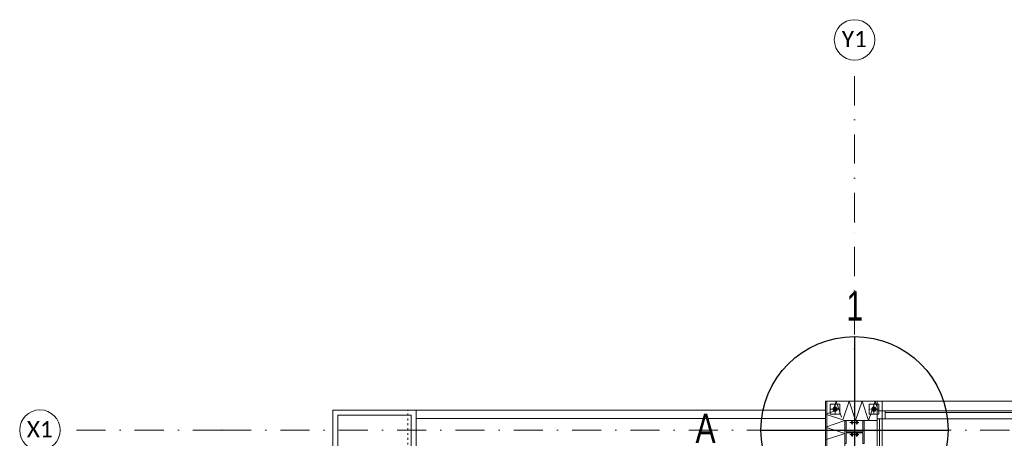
# Model space of a CAD drawing. Header units: centimetres. Extents: x -9388 to 91680, y -1419244 to 50347.
# Tile 80 of 183: x 30334 to 36414, y -701723 to -699135. Entities that reach past the tile are written whole.
import ezdxf
from ezdxf.enums import TextEntityAlignment as Align

# ---------------------------------------------------------------- set-up
doc = ezdxf.new("R2010")
doc.units = ezdxf.units.CM
for name, pattern in [('ACAD_ISO03W100', [30, 12, -18]), ('CENTER', [2, 1.25, -0.25, 0.25, -0.25]), ('Kropki i Kreski', [360, 180, -90, 0, -90])]:
    doc.linetypes.add(name, pattern=pattern)
doc.layers.add('! słupy stalowe_Nr_pióra__232', color=7, linetype='Continuous', lineweight=13, true_color=0x24a2ff)
doc.layers.add('Rzuty - ogródek_Nr_pióra__232', color=7, linetype='Continuous', lineweight=13, true_color=0x24a2ff)
for name, color, linetype, lineweight in [('! słupy stalowe_Nr_pióra__7', 7, 'Continuous', 13), ('Okna ArchiCADa_Nr_pióra__3', 7, 'Continuous', 13), ('Okna ArchiCADa_Nr_pióra__41', 7, 'Continuous', 15), ('Okna ArchiCADa_Nr_pióra__43', 7, 'Continuous', 13), ('Osie_Nr_pióra__1', 7, 'Continuous', 13), ('Osie_Nr_pióra__4', 7, 'Continuous', 13), ('Osie_Nr_pióra__7', 7, 'Continuous', 13), ('Q_podkład', 8, 'Continuous', 9), ('Rzuty - ogródek_Nr_pióra__161', 7, 'Continuous', 5), ('Ściany zewnętrzne_Nr_pióra__1', 7, 'Continuous', 13), ('Ściany zewnętrzne_Nr_pióra__174', 7, 'Continuous', 5), ('Ściany zewnętrzne_Nr_pióra__41', 7, 'Continuous', 15)]:
    doc.layers.add(name, color=color, linetype=linetype, lineweight=lineweight)
doc.layers.add('Okna ArchiCADa', color=7, linetype='Continuous')
doc.layers.add('Osie', color=7, linetype='Continuous')
doc.layers.add('Q_uwagi', color=7, linetype='Continuous', lineweight=30, true_color=0xff0101, plot=False)
doc.styles.add('Arial_1do50', font='ARIALN.TTF', dxfattribs={"width": 0.9})
doc.styles.add('GENERATED_STYLE_3', font='calibri.ttf')

# ---------------------------------------------------------------- blocks, each defined once
blk = doc.blocks.new('Standardowy znacznik siatki_2')
at = {"layer": 'Osie_Nr_pióra__4', "linetype": 'Kropki i Kreski'}
for q in [(0, 0), (17990.8, 0)]:
    blk.add_line((1000, 0), q, dxfattribs=at)
blk.add_point((1000, 0), dxfattribs=at)
blk.add_point((1000, 0), dxfattribs=at)
at = {"layer": 'Osie_Nr_pióra__7', "linetype": 'Continuous'}
blk.add_circle((-125, 0), 125, dxfattribs=at)
at = {"layer": 'Osie_Nr_pióra__1', "style": 'GENERATED_STYLE_3'}
for tag, p in [('AC_MarkerText_1_0', (-125, 5.7)), ('AC_MarkerText_1_1', (19115.8, 5.7))]:
    blk.add_attdef(tag, text='', height=100, rotation=360, dxfattribs=at).set_placement(p, align=Align.MIDDLE_CENTER)
blk = doc.blocks.new('Standardowy znacznik siatki_4')
at = {"layer": 'Osie_Nr_pióra__4', "linetype": 'Kropki i Kreski'}
for p, q in [((1000, 0), (12138.2, 0)), ((12138.2, 0), (13138.2, 0))]:
    blk.add_line(p, q, dxfattribs=at)
blk.add_point((12138.2, 0), dxfattribs=at)
blk.add_point((12138.2, 0), dxfattribs=at)
at = {"layer": 'Osie_Nr_pióra__7', "linetype": 'Continuous'}
blk.add_circle((13263.2, 0), 125, dxfattribs=at)
at = {"layer": 'Osie_Nr_pióra__1', "style": 'GENERATED_STYLE_3'}
for tag, p in [('AC_MarkerText_1_0', (-125, 5.7)), ('AC_MarkerText_1_1', (13263.2, 5.7))]:
    blk.add_attdef(tag, text='', height=100, rotation=270, dxfattribs=at).set_placement(p, align=Align.MIDDLE_CENTER)
blk = doc.blocks.new('Witryna sklepowa 19_3')
at = {"layer": 'Okna ArchiCADa_Nr_pióra__3', "color": 8, "linetype": 'Continuous'}
for p, q in [((-465, 60), (465, 60)), ((-465, 0), (465, 0)), ((-465, 0), (-465, -50)), ((-415, 0), (-465, 0)), ((-415, -50), (-415, 0)), ((415, 0), (415, -50)), ((465, 0), (415, 0)), ((465, -50), (465, 0)), ((-465, -50), (465, -50)), ((-465, -50), (-415, -50)), ((415, -50), (465, -50)), ((-435, -260), (435, -260))]:
    blk.add_line(p, q, dxfattribs=at)
at = {"layer": 'Okna ArchiCADa_Nr_pióra__41', "color": 8, "linetype": 'Continuous'}
for p, q in [((-465, 0), (-465, -50)), ((465, 0), (465, -50))]:
    blk.add_line(p, q, dxfattribs=at)
at = {"layer": 'Okna ArchiCADa_Nr_pióra__43', "color": 8, "linetype": 'Continuous'}
blk.add_line((-415, -10), (415, -10), dxfattribs=at)
blk = doc.blocks.new('A$C65C32780')
at = {"layer": 'Q_uwagi'}
for p, q in [((0, 57.79), (0, -57.79)), ((-57.79, 0), (57.79, 0))]:
    blk.add_line(p, q, dxfattribs=at)
blk.add_circle((0, 0), 57.79, dxfattribs=at)
at = {"layer": 'Q_uwagi', "style": 'Arial_1do50', "width": 0.9}
for s, p in [('1', (-4.98, 67.71)), ('A', (-98.16, -7.91))]:
    blk.add_text(s, height=18, dxfattribs=at).set_placement(p)
blk = doc.blocks.new('PAB.01_RZUT PRZYZIEMIA')
at = {"layer": '! słupy stalowe_Nr_pióra__7', "linetype": 'Continuous'}
for points in [[(35382, -701542.8, 1), (35356, -701542.8, 1)], [(35382, -701542.8, 1), (35356, -701542.8, 1)], [(35622, -701542.8, 1), (35596, -701542.8, 1)], [(35622, -701542.8, 1), (35596, -701542.8, 1)], [(35480.5, -701625.3, 1), (35467.5, -701625.3, 1)], [(35480.5, -701625.3, 1), (35467.5, -701625.3, 1)], [(35510.5, -701625.3, 1), (35497.5, -701625.3, 1)], [(35510.5, -701625.3, 1), (35497.5, -701625.3, 1)], [(35480.5, -701700.3, 1), (35467.5, -701700.3, 1)], [(35480.5, -701700.3, 1), (35467.5, -701700.3, 1)], [(35510.5, -701700.3, 1), (35497.5, -701700.3, 1)], [(35510.5, -701700.3, 1), (35497.5, -701700.3, 1)]]:
    blk.add_hatch(color=8, dxfattribs=at).paths.add_polyline_path(points)
at = {"layer": '! słupy stalowe_Nr_pióra__232', "color": 8, "linetype": 'Continuous'}
for p, q in [((35319, -701492.8), (35319.1, -701492.8)), ((35319, -701492.8), (35319.1, -701492.8)), ((35319, -701492.8), (35319.1, -701492.8)), ((35319, -701492.8), (35319, -701832.8)), ((35659, -701492.8), (35319, -701492.8)), ((35339, -701512.8), (35339, -701572.8)), ((35399, -701512.8), (35339, -701512.8)), ((35360.5, -701534.3), (35357.9, -701538.2)), ((35360.5, -701534.5), (35357.9, -701538.4)), ((35364.4, -701531.7), (35360.5, -701534.3)), ((35364.4, -701531.9), (35360.5, -701534.5)), ((35369, -701530.8), (35364.4, -701531.7)), ((35369, -701531), (35364.4, -701531.9)), ((35373.6, -701531.7), (35369, -701530.8)), ((35373.6, -701531.9), (35369, -701531)), ((35377.5, -701534.3), (35373.6, -701531.7)), ((35377.5, -701534.5), (35373.6, -701531.9)), ((35380.1, -701538.2), (35377.5, -701534.3)), ((35380.1, -701538.4), (35377.5, -701534.5)), ((35399, -701572.8), (35399, -701512.8)), ((35579, -701512.8), (35579, -701572.8)), ((35639, -701512.8), (35579, -701512.8)), ((35600.5, -701534.3), (35597.9, -701538.2)), ((35600.5, -701534.5), (35597.9, -701538.4)), ((35604.4, -701531.7), (35600.5, -701534.3)), ((35604.4, -701531.9), (35600.5, -701534.5)), ((35609, -701530.8), (35604.4, -701531.7)), ((35609, -701531), (35604.4, -701531.9)), ((35613.6, -701531.7), (35609, -701530.8)), ((35613.6, -701531.9), (35609, -701531)), ((35617.5, -701534.3), (35613.6, -701531.7)), ((35617.5, -701534.5), (35613.6, -701531.9)), ((35620.1, -701538.2), (35617.5, -701534.3)), ((35620.1, -701538.4), (35617.5, -701534.5)), ((35639, -701572.8), (35639, -701512.8)), ((35659, -701492.8), (35659.1, -701492.8)), ((35659, -701492.8), (35659.1, -701492.8)), ((35659, -701832.8), (35659, -701492.8)), ((35339, -701572.8), (35399, -701572.8)), ((35357.9, -701538.2), (35357, -701542.8)), ((35357.9, -701538.4), (35357, -701543)), ((35357, -701542.8), (35357, -701547.8)), ((35357, -701543), (35357.9, -701547.6)), ((35357.9, -701547.6), (35360.5, -701551.5)), ((35360.5, -701551.5), (35364.4, -701554.1)), ((35364.4, -701554.1), (35369, -701555)), ((35369, -701555), (35373.6, -701554.1)), ((35373.6, -701554.1), (35377.5, -701551.5)), ((35377.5, -701551.5), (35380.1, -701547.6)), ((35381, -701542.8), (35380.1, -701538.2)), ((35381, -701543), (35380.1, -701538.4)), ((35380.1, -701547.6), (35381, -701543)), ((35381, -701547.8), (35381, -701542.8)), ((35579, -701572.8), (35639, -701572.8)), ((35597.9, -701538.2), (35597, -701542.8)), ((35597.9, -701538.4), (35597, -701543)), ((35597, -701542.8), (35597, -701547.8)), ((35597, -701543), (35597.9, -701547.6)), ((35597.9, -701547.6), (35600.5, -701551.5)), ((35600.5, -701551.5), (35604.4, -701554.1)), ((35604.4, -701554.1), (35609, -701555)), ((35609, -701555), (35613.6, -701554.1)), ((35613.6, -701554.1), (35617.5, -701551.5)), ((35617.5, -701551.5), (35620.1, -701547.6)), ((35621, -701542.8), (35620.1, -701538.2)), ((35621, -701543), (35620.1, -701538.4)), ((35620.1, -701547.6), (35621, -701543)), ((35621, -701547.8), (35621, -701542.8)), ((35628.7, -701542.8), (35628.7, -701542.8)), ((35635, -701542.8), (35635.1, -701542.8)), ((35719.7, -701672.3), (35719.7, -701672.3)), ((35719.7, -701672.3), (35719.7, -701672.3))]:
    blk.add_line(p, q, dxfattribs=at)
at = {"layer": '! słupy stalowe_Nr_pióra__232', "color": 8, "linetype": 'CENTER'}
for p, q in [((35369, -701568.8), (35369, -701516.8)), ((35609, -701568.8), (35609, -701516.8)), ((35343, -701542.8), (35395, -701542.8)), ((35583, -701542.8), (35635, -701542.8)), ((35461, -701625.3), (35487, -701625.3)), ((35474, -701638.3), (35474, -701612.3)), ((35491, -701625.3), (35517, -701625.3)), ((35504, -701638.3), (35504, -701612.3)), ((35461, -701700.3), (35487, -701700.3)), ((35474, -701713.3), (35474, -701687.3)), ((35491, -701700.3), (35517, -701700.3)), ((35504, -701713.3), (35504, -701687.3))]:
    blk.add_line(p, q, dxfattribs=at)
at = {"layer": '! słupy stalowe_Nr_pióra__232', "color": 8, "linetype": 'Continuous', "flags": 128}
blk.add_lwpolyline([(35549, -701615.8), (35549, -701755.8), (35540.5, -701755.8), (35540.5, -701688.5), (35437.5, -701688.5), (35437.5, -701755.8), (35429, -701755.8), (35429, -701615.8), (35437.5, -701615.8), (35437.5, -701683), (35540.5, -701683), (35540.5, -701615.8)], close=True, dxfattribs=at)
at = {"layer": '! słupy stalowe_Nr_pióra__232', "color": 8, "linetype": 'Continuous'}
for centre, radius in [((35369, -701542.8), 13), ((35609, -701542.8), 13), ((35474, -701625.3), 6.5), ((35504, -701625.3), 6.5), ((35474, -701700.3), 6.5), ((35504, -701700.3), 6.5)]:
    blk.add_circle(centre, radius, dxfattribs=at)
at = {"layer": 'Rzuty - ogródek_Nr_pióra__161', "color": 8, "linetype": 'Continuous'}
for p, q in [((34061.3, -701549), (35309, -701549)), ((35309, -701549), (35309, -701858.3)), ((34061.3, -701600.5), (35309, -701600.5))]:
    blk.add_line(p, q, dxfattribs=at)
at = {"layer": 'Rzuty - ogródek_Nr_pióra__161', "color": 8, "linetype": 'Continuous', "flags": 128}
for points in [[(32267, -701549), (35309, -701549), (35309, -706395.5), (32267, -706395.5)], [(32267, -702631.7), (32267, -701549), (32782.6, -701549), (32782.6, -702631.7)], [(32298, -702600.8), (32298, -701579.9), (32751.7, -701579.9), (32751.7, -702600.8)]]:
    blk.add_lwpolyline(points, close=True, dxfattribs=at)
at = {"layer": 'Rzuty - ogródek_Nr_pióra__161', "color": 8, "linetype": 'ACAD_ISO03W100', "flags": 128}
blk.add_lwpolyline([(35309, -705879.9), (35309, -701549), (32731.1, -701549), (32731.1, -705879.9)], close=True, dxfattribs=at)
at = {"layer": 'Rzuty - ogródek_Nr_pióra__161', "color": 8, "linetype": 'Continuous', "flags": 128}
blk.add_lwpolyline([(32782.6, -705879.9), (32782.6, -701600.5), (35309, -701600.5)], dxfattribs=at)
at = {"layer": 'Rzuty - ogródek_Nr_pióra__232', "color": 8, "linetype": 'Continuous'}
for p, q in [((35316, -701492.8), (35316.1, -701492.8)), ((35008.2, -701672.3), (35008.2, -701672.3)), ((35311, -701672.3), (35311.1, -701672.3))]:
    blk.add_line(p, q, dxfattribs=at)
at = {"layer": 'Ściany zewnętrzne_Nr_pióra__1', "color": 8, "linetype": 'Continuous'}
for p, q in [((35629, -701602.8), (35644, -701602.8)), ((35644, -701602.8), (35659, -701602.8)), ((35659, -701602.8), (35659, -701812.8))]:
    blk.add_line(p, q, dxfattribs=at)
at = {"layer": 'Ściany zewnętrzne_Nr_pióra__174', "color": 8, "linetype": 'Continuous'}
for p, q in [((35309, -701493.3), (35309.4, -701493.2)), ((35309.8, -701493.6), (35309, -701493.3)), ((35359.1, -701542.9), (35375.8, -701492.8)), ((35375.8, -701492.8), (35409.2, -701592.9)), ((35419.1, -701602.9), (35455.8, -701492.8)), ((35455.8, -701492.8), (35495.8, -701612.8)), ((35495.8, -701612.8), (35535.8, -701492.8)), ((35535.8, -701492.8), (35575.8, -701612.8)), ((35575.8, -701612.8), (35615.8, -701492.8)), ((35615.8, -701492.8), (35629, -701532.5)), ((35309, -701573.3), (35369.4, -701553.2)), ((35429, -701613.3), (35309, -701573.3)), ((35309, -701653.3), (35429, -701613.3)), ((35429, -701693.3), (35309, -701653.3)), ((35309, -701733.3), (35429, -701693.3))]:
    blk.add_line(p, q, dxfattribs=at)
at = {"layer": 'Ściany zewnętrzne_Nr_pióra__41', "color": 8, "linetype": 'Continuous'}
for p, q in [((35629, -701492.8), (35629, -701552.8)), ((35629, -701552.8), (35629, -701602.8)), ((35629, -701612.8), (35429, -701612.8)), ((35429, -701612.8), (35429, -706036)), ((35629, -701782.8), (35629, -701602.8)), ((35644, -701797.8), (35644, -701602.8))]:
    blk.add_line(p, q, dxfattribs=at)
at = {"layer": 'Ściany zewnętrzne_Nr_pióra__41', "color": 8, "linetype": 'Continuous', "flags": 128}
for points in [[(35629, -701492.8), (35309, -701492.8)], [(35309, -701492.8), (35309, -710600.3)]]:
    blk.add_lwpolyline(points, dxfattribs=at)
at = {"layer": 'Okna ArchiCADa', "color": 8, "linetype": 'Continuous', "xscale": -1, "zscale": 1000, "rotation": 0.0001226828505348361}
blk.add_blockref('Witryna sklepowa 19_3', (36094, -701552.8), dxfattribs=at)
at = {"layer": 'Osie', "color": 8, "linetype": 'Continuous'}
ref = blk.add_blockref('Standardowy znacznik siatki_4', (35489, -712523.4), dxfattribs=dict(at, zscale=1000, rotation=89.99999713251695))
ref.add_attrib('AC_MarkerText_1_1', 'Y1', dxfattribs={"layer": 'Osie_Nr_pióra__1', "color": 8, "height": 100, "rotation": 360, "style": 'GENERATED_STYLE_3'}).set_placement((35487.9, -699254.6), align=Align.MIDDLE_CENTER)
ref = blk.add_blockref('Standardowy znacznik siatki_2', (30584.3, -701672.3), dxfattribs=dict(at, zscale=1000, rotation=359.999997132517))
ref.add_attrib('AC_MarkerText_1', 'X1', dxfattribs={"layer": 'Osie_Nr_pióra__1', "color": 7, "height": 100, "rotation": 360, "style": 'GENERATED_STYLE_3'}).set_placement((30458.2, -701666.7), align=Align.MIDDLE_CENTER)
at = {"layer": 'Q_uwagi', "xscale": 10, "yscale": 10, "zscale": 10}
blk.add_blockref('A$C65C32780', (35489, -701672.3), dxfattribs=at)

msp = doc.modelspace()

# ---------------------------------------------------------------- block references
at = {"layer": 'Q_podkład'}
msp.add_blockref('PAB.01_RZUT PRZYZIEMIA', (0, 0), dxfattribs=at)

doc.saveas('drawing.dxf')
